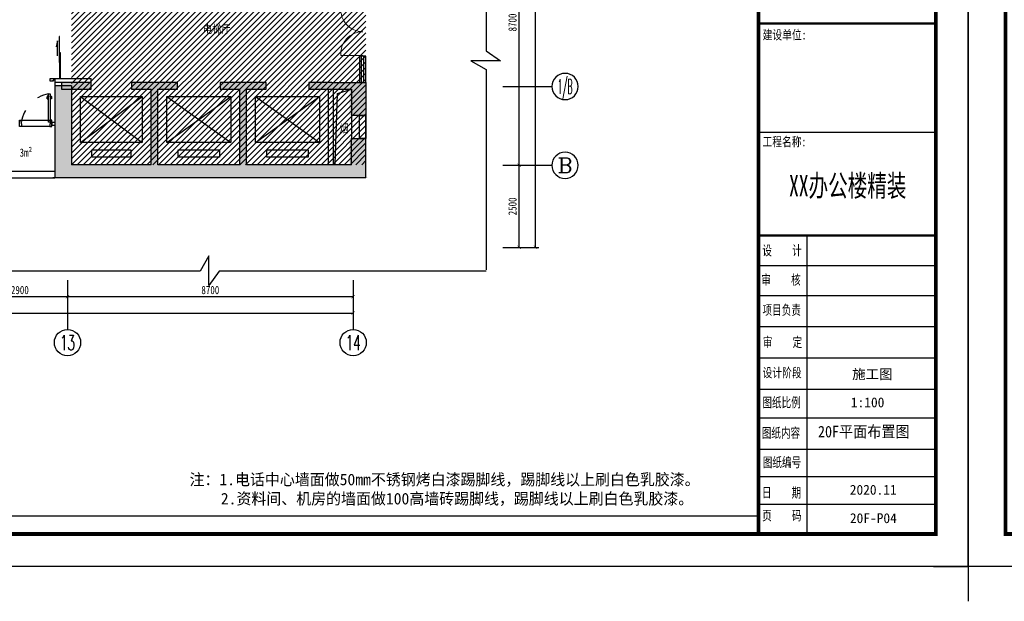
# Model space of a CAD drawing. Header units: millimetres. Extents: x -539149 to -534375, y 505028 to 505469.
# Tile 43 of 135: x -537051 to -536751, y 505028 to 505205. Entities that reach past the tile are written whole.
import ezdxf
from ezdxf.enums import TextEntityAlignment as Align

# ---------------------------------------------------------------- set-up
doc = ezdxf.new("R2010")
doc.units = ezdxf.units.MM
doc.header["$LTSCALE"] = 10
doc.linetypes.add('ACAD_ISO03W100', pattern=[30, 12, -18])
doc.linetypes.add('DASH', pattern=[0.35, 0.25, -0.1])
for name, color, linetype in [('01-井道标注', 3, 'Continuous'), ('A-建筑-原墙体', 2, 'Continuous'), ('A-建筑-新增墙体', 3, 'Continuous'), ('A-建筑-楼梯', 9, 'Continuous'), ('A-建筑-窗户', 4, 'Continuous'), ('A-建筑-轴号', 3, 'Continuous'), ('A2图框$0$E-图框', 100, 'Continuous'), ('AXIS_TEXT', 50, 'Continuous'), ('B-平面-到顶装饰造型线', 6, 'Continuous'), ('B-平面-完成面造型线', 6, 'Continuous'), ('B-平面-尺寸', 8, 'Continuous'), ('B-平面-门', 4, 'Continuous'), ('B-平面-门洞线', 8, 'Continuous'), ('DS-TEXT', 50, 'Continuous'), ('E-填充', 251, 'Continuous'), ('E-尺寸标注', 9, 'Continuous'), ('E-文本', 7, 'Continuous'), ('IDS-TEXT', 50, 'Continuous'), ('Q-立面-填充', 251, 'Continuous'), ('WINDOW', 12, 'Continuous')]:
    doc.layers.add(name, color=color, linetype=linetype)
doc.layers.add('A-批量打印图层', color=251, linetype='Continuous', plot=False)
doc.layers.add('A2图框$0$图框外线', color=1, linetype='Continuous', plot=False)
doc.styles.add('-宋体', font='txt', dxfattribs={"width": 0.8})
doc.styles.add('_TCH_AXIS', font='COMPLEX', dxfattribs={"bigfont": 'GBCBIG'})
doc.styles.add('A2图框$0$宋体', font='txt', dxfattribs={"width": 0.75})
doc.styles.add('A2图框$0$黑体', font='simhei.ttf')
doc.styles.add('ar', font='arial.ttf')
doc.styles.add('CCD_DIM', font='txt', dxfattribs={"width": 0.8})
doc.styles.add('COMPLEX', font='COMPLEX')
doc.styles.add('宋体', font='txt', dxfattribs={"width": 1.1})
doc.styles.add('黑体', font='simhei.ttf')
doc.dimstyles.new('1-1', dxfattribs={"dimscale": 0, "dimtxt": 2.5, "dimasz": 1, "dimexe": 1, "dimexo": 1, "dimgap": 0.75, "dimtad": 1, "dimdec": 0, "dimrnd": 0.004999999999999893, "dimzin": 0, "dimdsep": 46, "dimtxsty": 'CCD_DIM', "dimblk": 'ARCHTICK', "dimcen": 0.13, "dimclrd": 44, "dimclre": 44, "dimclrt": 50, "dimadec": 0, "dimazin": 0, "dimtfac": 1, "dimtdec": 0, "dimtix": 1, "dimtmove": 2, "dimatfit": 3, "dimldrblk": 'HBA_Leader_Dot', "dimfxl": 5, "dimfxlon": 1, "dimtvp": 1, "dimtolj": 1, "dimtzin": 0, "dimarcsym": 0})

# ---------------------------------------------------------------- blocks, each defined once
blk = doc.blocks.new('_AXISO')
blk.add_circle((0, 0), 0.5)
at = {"layer": 'AXIS_TEXT', "style": 'COMPLEX', "width": 1.041666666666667}
blk.add_attdef('A', text='', height=0.56, dxfattribs=at).set_placement((-0.25, -0.28), (0.25, -0.28), align=Align.FIT)
blk = doc.blocks.new('_ArchTick')
at = {"color": 0, "linetype": 'ByBlock', "const_width": 0.15}
blk.add_lwpolyline([(-0.5, -0.5), (0.5, 0.5)], dxfattribs=at)
blk = doc.blocks.new('HBA_Leader_Dot')
at = {"color": 0, "linetype": 'ByBlock'}
blk.add_line((-5, 0), (-10, 0), dxfattribs=at)
at = {"color": 0, "linetype": 'ByBlock', "const_width": 5}
blk.add_lwpolyline([(-2.5, 0, 1), (2.5, 0, 1)], format="xyb", close=True, dxfattribs=at)
blk = doc.blocks.new('sdtst')
at = {"layer": 'B-平面-门', "color": 8}
for p, q in [((862.1455602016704, -130.9683806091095), (873.0437989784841, -130.9683806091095)), ((862.1455602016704, -213.8499725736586), (862.1455602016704, -197.7670594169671)), ((873.0437989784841, -213.8499725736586), (862.1455602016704, -213.8499725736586)), ((873.0437989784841, -213.8499725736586), (873.0437989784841, -197.7670594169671)), ((885.4576769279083, -197.9680958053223), (885.4576769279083, -213.6489361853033)), ((890.4617880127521, -197.7670594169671), (885.6587133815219, -197.7670594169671)), ((890.4617880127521, -213.8499725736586), (885.6587133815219, -213.8499725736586)), ((890.4617880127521, -196.7618774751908), (890.4617880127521, -214.8551550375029)), ((891.8690429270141, -195.7566955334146), (891.466970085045, -195.7566955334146)), ((891.466970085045, -215.8603369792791), (891.8690429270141, -215.8603369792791)), ((893.4773342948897, -189.7256028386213), (893.4773342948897, -221.8914291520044)), ((895.4876984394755, -187.7152384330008), (902.1940793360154, -187.7152384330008)), ((902.1940793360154, -223.9017935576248), (895.4876984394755, -223.9017935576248)), ((902.1940793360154, -223.9017935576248), (902.1940793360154, -187.7152384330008)), ((953.9004602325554, -187.7152384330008), (947.1940793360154, -187.7152384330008)), ((947.1940793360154, -223.9017935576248), (947.1940793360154, -187.7152384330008)), ((947.1940793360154, -223.9017935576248), (953.9004602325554, -223.9017935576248)), ((955.9108243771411, -189.7256028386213), (955.9108243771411, -221.8914291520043)), ((957.5191157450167, -195.7566955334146), (957.9211885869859, -195.7566955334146)), ((957.9211885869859, -215.8603369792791), (957.5191157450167, -215.8603369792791)), ((958.9263706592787, -196.7618774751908), (958.9263706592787, -214.8551550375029)), ((958.9263706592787, -197.767059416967), (963.7294452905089, -197.767059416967)), ((958.9263706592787, -213.8499725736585), (963.7294452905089, -213.8499725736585)), ((963.9304817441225, -197.9680958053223), (963.9304817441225, -213.6489361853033)), ((987.2425984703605, -130.9683806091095), (976.3443596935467, -130.9683806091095)), ((976.3443596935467, -213.8499725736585), (976.3443596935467, -197.767059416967)), ((976.3443596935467, -213.8499725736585), (987.2425984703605, -213.8499725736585)), ((987.2425984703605, -213.8499725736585), (987.2425984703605, -197.767059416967))]:
    blk.add_line(p, q, dxfattribs=at)
for points in [[(862.036928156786, -133.1580283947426, 0.2875899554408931), (860.2282009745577, -137.1982741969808, -0.06058643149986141), (860.9386802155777, -143.9771567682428, 0.2128770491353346), (861.5650860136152, -144.6600238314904)], [(885.4670904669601, -197.9072983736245, -0.3488404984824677), (883.7717248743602, -200.2090289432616), (873.0396575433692, -200.2090289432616)], [(885.4576769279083, -213.4020590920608, 0.3116707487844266), (883.7717248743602, -211.408003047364), (873.0396575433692, -211.408003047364)], [(873.1524310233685, -133.1580283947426, -0.2875899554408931), (874.9611582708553, -137.1982741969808, 0.06058643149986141), (874.2506789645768, -143.9771567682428, -0.2128770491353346), (873.6242731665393, -144.6600238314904)], [(963.9210682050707, -197.9072983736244, 0.3488404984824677), (965.6164337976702, -200.2090289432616), (976.3485011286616, -200.2090289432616)], [(963.9304817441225, -213.4020590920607, -0.3116707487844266), (965.6164337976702, -211.408003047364), (976.3485011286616, -211.408003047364)], [(976.2357276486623, -133.1580283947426, 0.2875899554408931), (974.4270004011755, -137.1982741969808, -0.06058643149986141), (975.1374797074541, -143.9771567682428, 0.2128770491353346), (975.7638855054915, -144.6600238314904)], [(987.3512305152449, -133.1580283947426, -0.2875899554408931), (989.1599576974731, -137.1982741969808, 0.06058643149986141), (988.4494784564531, -143.9771567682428, -0.2128770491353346), (987.8230726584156, -144.6600238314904)]]:
    blk.add_lwpolyline(points, format="xyb", dxfattribs=at)
for centre, radius, start, end in [((1143.27326985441, -153.4760977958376), 282.0231161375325, 175.4224569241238, 185.8483500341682), ((846.4373180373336, -189.40133124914), 17.79703003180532, 331.9616013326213, 23.82252237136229), ((808.8163509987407, -188.1215895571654), 54.22458051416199, 349.8432909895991, 6.255651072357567), ((888.7520411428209, -189.40133124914), 17.79703003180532, 156.1774776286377, 208.0383986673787), ((926.3730082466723, -188.1215895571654), 54.22458051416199, 173.7443489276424, 190.1567090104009), ((591.9160893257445, -153.4760977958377), 282.0231161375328, 354.1516499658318, 4.577543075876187), ((219.7555917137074, -162.1586961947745), 654.207835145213, 356.8798757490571, 356.8871811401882), ((885.6587133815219, -197.9680958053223), 0.2010364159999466, 90, 180), ((885.6587133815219, -213.6489361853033), 0.2010364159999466, 180, 270), ((891.466970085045, -196.7618774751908), 1.005182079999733, 90, 180), ((891.466970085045, -214.8551550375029), 1.005182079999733, 180, 270), ((891.8690429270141, -194.1484039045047), 1.608291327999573, 270, 0), ((891.8690429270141, -217.468628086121), 1.608291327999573, 0, 90), ((895.4876984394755, -189.7256028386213), 2.010364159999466, 90, 180), ((895.4876984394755, -221.8914291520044), 2.010364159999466, 180, 270), ((953.9004602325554, -189.7256028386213), 2.010364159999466, 0, 90), ((953.9004602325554, -221.8914291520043), 2.010364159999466, 270, 0), ((957.5191157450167, -194.1484039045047), 1.608291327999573, 180, 270), ((957.5191157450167, -217.468628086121), 1.608291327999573, 90, 180), ((957.9211885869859, -196.7618774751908), 1.005182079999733, 0, 90), ((957.9211885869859, -214.8551550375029), 1.005182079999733, 270, 0), ((963.7294452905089, -197.9680958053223), 0.2010364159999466, 0, 90), ((963.7294452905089, -213.6489361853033), 0.2010364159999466, 270, 0), ((1257.472069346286, -153.4760977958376), 282.0231161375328, 175.4224569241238, 185.8483500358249), ((960.63611752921, -189.40133124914), 17.79703003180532, 331.9616013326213, 23.82252237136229), ((923.0151504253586, -188.1215895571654), 54.22458051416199, 349.8432909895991, 6.255651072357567), ((1629.632566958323, -162.1586961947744), 654.207835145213, 183.1128188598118, 183.120124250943), ((1002.950840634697, -189.40133124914), 17.79703003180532, 156.1774776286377, 208.0383986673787), ((1040.57180767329, -188.1215895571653), 54.22458051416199, 173.7443489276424, 190.1567090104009), ((706.1148888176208, -153.4760977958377), 282.0231161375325, 354.1516499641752, 4.577543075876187)]:
    blk.add_arc(centre, radius, start, end, dxfattribs=at)
blk = doc.blocks.new('A2图框')
at = {"layer": 'A2图框$0$E-图框', "color": 4}
for p, q in [((155.3847528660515, 17.49641344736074), (209.3847528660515, 17.49641344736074)), ((170.2435613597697, -104.9040732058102), (170.2435613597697, -13.95163532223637)), ((155.3847528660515, -23.08301574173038), (209.3847528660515, -23.08301574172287)), ((155.3847528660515, -32.21439616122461), (209.3847528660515, -32.21439616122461)), ((155.3847528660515, -41.73839382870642), (209.3847528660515, -41.73839382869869)), ((155.3847528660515, -41.73839382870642), (209.3847528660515, -41.73839382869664)), ((155.3847528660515, -51.24693909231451), (209.3847528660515, -51.246939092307)), ((155.3847528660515, -60.75548435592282), (209.3847528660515, -60.75548435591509)), ((155.3847528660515, -69.5096999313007), (209.3847528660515, -69.5096999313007)), ((155.3847528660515, -79.01824519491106), (209.3847528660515, -79.01824519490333)), ((155.3847528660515, -87.39546899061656), (209.3847528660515, -87.39546899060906)), ((155.3847528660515, -95.77269278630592), (209.3847528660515, -95.7726927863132))]:
    blk.add_line(p, q, dxfattribs=at)
at = {"layer": 'A2图框$0$E-图框', "color": 4, "const_width": 1.131313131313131}
blk.add_lwpolyline([(-363.4031259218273, 295.2979469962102), (209.3847528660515, 295.2979469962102), (209.3847528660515, -104.9040732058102), (-363.4031259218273, -104.9040732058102)], close=True, dxfattribs=at)
at = {"layer": 'A2图框$0$E-图框', "color": 4}
for points, const_width in [([(155.3847528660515, 295.2979469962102), (155.3847528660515, -104.9040732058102)], 1.131313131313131), ([(155.3847528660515, 50.55158213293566), (209.3847528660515, 50.55158213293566)], 0.7070707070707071), ([(155.3847528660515, -13.95163532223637), (209.3847528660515, -13.95163532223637)], 0.7070707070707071)]:
    blk.add_lwpolyline(points, dxfattribs=dict(at, const_width=const_width))
at = {"layer": 'A2图框$0$图框外线', "color": 1}
blk.add_lwpolyline([(-374.7162572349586, 305.1969368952), (219.2837427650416, 305.1969368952), (219.2837427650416, -114.8030631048), (-374.7162572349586, -114.8030631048)], close=True, dxfattribs=at)
blk.add_lwpolyline([(-374.7162572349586, 305.1969368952), (219.2837427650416, 305.1969368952), (219.2837427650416, -114.8030631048), (-374.7162572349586, -114.8030631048)], close=True, dxfattribs=at)
blk.add_lwpolyline([(-374.7162572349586, 305.1969368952), (219.2837427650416, 305.1969368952), (219.2837427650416, -114.8030631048), (-374.7162572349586, -114.8030631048)], close=True, dxfattribs=at)
for points in [[(-385.3223178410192, -114.8030631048), (-374.7162572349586, -114.8030631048), (-374.7162572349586, -125.4091237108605)], [(229.8898033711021, -114.8030631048), (219.2837427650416, -114.8030631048), (219.2837427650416, -125.4091237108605)]]:
    blk.add_lwpolyline(points, dxfattribs=at)
at = {"color": 150, "style": 'A2图框$0$黑体', "width": 0.6301269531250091}
blk.add_text('  XX办公楼精装  ', height=6.570666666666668, dxfattribs=at).set_placement((158.7468800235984, -2.107068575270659), (206.3842133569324, -2.107068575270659), align=Align.FIT)
at = {"layer": 'A2图框$0$E-图框', "color": 4, "linetype": 'Continuous', "style": 'A2图框$0$宋体', "width": 0.75}
for s, height, p in [('建设单位:', 2.828303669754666, (156.659683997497, 45.72383447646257)), ('工程名称:', 2.828303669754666, (156.6189105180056, 13.16725829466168)), ('设    计', 3, (156.5708277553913, -20.0328216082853)), ('审    核 ', 3, (156.242269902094, -28.98435755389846)), ('项目负责', 3, (156.6167017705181, -38.16420515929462)), ('审    定', 3, (156.7457078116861, -47.95449179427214)), ('设计阶段', 2.828303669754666, (156.6394542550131, -57.19136686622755)), ('图纸比例 ', 3, (156.5731725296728, -66.33222670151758)), ('图纸内容', 3, (156.3721411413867, -75.5982084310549)), ('图纸编号 ', 3, (156.6854768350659, -84.55932544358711)), ('日    期', 3, (156.4206019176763, -93.79533183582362)), ('页    码', 3, (156.513603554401, -100.7685103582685))]:
    blk.add_text(s, height=height, dxfattribs=at).set_placement(p)
blk = doc.blocks.new('ffdsaff')
at = {"layer": 'DS-TEXT', "style": 'ar', "flags": 8}
for tag, height, p in [('1:50', 1.960000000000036, (-10.50434577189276, 27.11050287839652)), ('2014.10.18', 1.960000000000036, (-6.795727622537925, 8.357108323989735)), ('P-01', 2.940000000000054, (-8.318421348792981, 1.923046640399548))]:
    blk.add_attdef(tag, text='', height=height, dxfattribs=at).set_placement(p, align=Align.RIGHT)
at = {"layer": 'DS-TEXT', "linetype": 'Continuous', "style": '黑体', "width": 1.344270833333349, "flags": 8}
blk.add_attdef('原始平面布置图', text='', height=2.352000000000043, dxfattribs=at).set_placement((-24.86257675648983, 20.61618147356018), (-2.126576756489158, 20.61618147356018), align=Align.FIT)
blk = doc.blocks.new('A3图名')
at = {"layer": 'DS-TEXT', "linetype": 'Continuous', "flags": 8}
for tag, height, style, width, p, p2 in [('平 面 布 置 图', 3, '黑体', 0.9601934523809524, (-38, 48.77244756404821), (-9, 48.77244756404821)), ('FIXTURE  &  FURNISHING  LEVEL', 2, 'ar', 0.6508573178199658, (-38.00000000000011, 44.70176375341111), (-9, 44.70176375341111))]:
    blk.add_attdef(tag, text='', height=height, dxfattribs=dict(at, style=style, width=width)).set_placement(p, p2, align=Align.FIT)
at = {"layer": 'DS-TEXT', "style": 'ar', "flags": 8}
for tag, height, p in [('1:50', 2, (-9.5, 30.10431590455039)), ('RC-405', 3, (-9.5, 11.50327087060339))]:
    blk.add_attdef(tag, text='', height=height, dxfattribs=at).set_placement(p, align=Align.RIGHT)

msp = doc.modelspace()

# ---------------------------------------------------------------- hatches: boundary and pattern name
at = {"layer": 'E-填充', "ltscale": 0.01}
for points in [[(-537040.0732111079, 505184.8988039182), (-537040.0732111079, 505156.8986505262), (-537035.0732111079, 505160.8986505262), (-537035.0732111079, 505184.8988039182)], [(-537038.0732111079, 505183.8986509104), (-537029.0732111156, 505183.8986509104), (-537029.0732111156, 505185.8986509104), (-537038.0732111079, 505185.8986509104)], [(-537009.7732111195, 505185.8986509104), (-537016.7732111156, 505185.8986509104), (-537016.7732111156, 505183.8986509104), (-537010.7732111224, 505183.8986509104), (-537009.7732111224, 505184.565317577)], [(-537009.7732111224, 505159.5653171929), (-537008.7732111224, 505160.8986505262), (-537008.7732111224, 505183.8986509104), (-537009.7732111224, 505184.565317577), (-537010.7732111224, 505183.8986509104), (-537010.7732111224, 505160.8986505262)], [(-537008.7732111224, 505183.8986509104), (-537002.7732111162, 505183.8986509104), (-537002.7732111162, 505185.8986509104), (-537009.7732111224, 505185.8986509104), (-537009.7732111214, 505184.565317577)], [(-536982.7732111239, 505185.8986509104), (-536989.7732111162, 505185.8986509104), (-536989.7732111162, 505183.8986509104), (-536983.7732111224, 505183.8986509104), (-536982.7732111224, 505184.565317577)], [(-536982.7732111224, 505159.5653171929), (-536981.7732111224, 505160.8986505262), (-536981.7732111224, 505183.8986509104), (-536982.7732111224, 505184.565317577), (-536983.7732111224, 505183.8986509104), (-536983.7732111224, 505160.8986505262)], [(-536981.7732111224, 505183.8986509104), (-536975.7732111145, 505183.8986509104), (-536975.7732111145, 505185.8986509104), (-536982.7732111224, 505185.8986509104), (-536982.7732111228, 505184.565317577)], [(-536955.7732111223, 505185.8986509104), (-536962.7732111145, 505185.8986509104), (-536962.7732111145, 505183.8986509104), (-536955.7732111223, 505183.8986509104)], [(-536955.7732111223, 505185.8986509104), (-536955.7732111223, 505183.8986509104), (-536949.7732110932, 505183.8986509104), (-536944.7732110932, 505185.8986509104)], [(-536945.3732110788, 505185.8986509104), (-536950.3732110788, 505183.8986509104), (-536950.3732110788, 505175.8987272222), (-536945.3732110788, 505175.8987272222)], [(-536950.3732110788, 505160.8986505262), (-536945.3732110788, 505156.8986505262), (-536945.3732110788, 505168.8987272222), (-536950.3732110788, 505168.8987272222)], [(-537040.0732111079, 505157.4586505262), (-537040.0732111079, 505156.8986505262), (-537009.7732111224, 505156.8986505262), (-537009.7732111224, 505159.5653171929), (-537010.7732111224, 505160.8986505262), (-537035.7732111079, 505160.8986505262)], [(-536982.7732111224, 505159.5653171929), (-536983.7732111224, 505160.8986505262), (-537008.7732111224, 505160.8986505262), (-537009.7732111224, 505159.5653171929), (-537009.7732111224, 505156.8986505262), (-536982.7732111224, 505156.8986505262)], [(-536955.7732111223, 505156.8986505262), (-536955.7732111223, 505160.8986505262), (-536981.7732111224, 505160.8986505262), (-536982.7732111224, 505159.5653171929), (-536982.7732111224, 505156.8986505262)], [(-536944.7732110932, 505156.8986505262), (-536949.7732110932, 505160.8986505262), (-536955.7732111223, 505160.8986505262), (-536955.7732111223, 505156.8986505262)]]:
    msp.add_hatch(color=256, dxfattribs=at).paths.add_polyline_path(points)
at = {"layer": 'Q-立面-填充', "ltscale": 0.005}
h = msp.add_hatch(dxfattribs=at)
h.set_pattern_fill('ANSI31', color=256, scale=1000, style=0)
h.set_pattern_definition([(44.99999999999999, (-537035.0732111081, 505160.8986505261), (-0.8838834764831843, 0.8838834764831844), [])])
h.paths.add_polyline_path([(-537035.0732111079, 505160.8986505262), (-537035.0732111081, 505273.0986509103), (-536945.3732110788, 505273.0986509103), (-536945.3732111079, 505329.0986509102), (-536921.3732111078, 505329.0986509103), (-536921.3732111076, 505244.5986512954), (-536945.3732110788, 505244.5986512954), (-536945.3732110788, 505160.8986505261)])

# ---------------------------------------------------------------- linework, layer by layer
at = {"ltscale": 0.01}
msp.add_line((-536949.7732110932, 505175.8987272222, 0.06894340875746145), (-536949.7732110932, 505168.8987272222, 0.06894340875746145), dxfattribs=at)
at = {"color": 3}
msp.add_line((-537344.6483519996, 505053.9086469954), (-536825.8604732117, 505053.9086469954), dxfattribs=at)
at = {"color": 1, "ltscale": 0.01, "elevation": 0.06894340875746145}
for points in [[(-536908.7511943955, 505323.1056934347), (-536908.7511943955, 505195.5856303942), (-536904.382945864, 505192.5094048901), (-536913.487582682, 505192.5094048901), (-536908.7511943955, 505189.8700850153), (-536908.7511943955, 505128.8310061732)], [(-536908.7511943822, 505128.4310824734), (-536990.1297750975, 505128.4310824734), (-536993.2060006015, 505124.0628339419), (-536993.2060006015, 505133.16747076), (-536995.8453204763, 505128.4310824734), (-537084.2474779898, 505128.4310824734)]]:
    msp.add_lwpolyline(points, dxfattribs=at)
at = {"layer": '01-井道标注', "ltscale": 0.01, "elevation": 0.06894340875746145}
msp.add_lwpolyline([(-536954.7732111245, 505160.9072129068), (-536954.0723459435, 505182.5640695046), (-536949.7732108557, 505183.9066873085)], dxfattribs=at)
at = {"layer": 'A-建筑-原墙体', "ltscale": 0.01}
for p, q in [((-537029.0732111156, 505185.8986509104, 0.06894340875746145), (-537029.0732111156, 505187.1486509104, 0.06894340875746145)), ((-537029.0732111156, 505185.8986509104, 0.06894340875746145), (-537040.0732111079, 505185.8986509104, 0.06894340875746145)), ((-537040.0732111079, 505185.8986509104, 0.06894340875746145), (-537040.0732111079, 505156.8986505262, 0.06894340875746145)), ((-537035.0732111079, 505184.8988039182, 0.06894340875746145), (-537040.0732111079, 505184.8988039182, 0.06894340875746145)), ((-537038.0732111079, 505185.8986509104, 0.06894340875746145), (-537038.0732111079, 505183.8986509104, 0.06894340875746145)), ((-537038.0732111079, 505183.8986509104, 0.06894340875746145), (-537029.0732111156, 505183.8986509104, 0.06894340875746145)), ((-537035.0732111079, 505184.8988039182, 0.06894340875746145), (-537035.0732111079, 505160.8986505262, 0.06894340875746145)), ((-537029.0732111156, 505183.8986509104, 0.06894340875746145), (-537029.0732111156, 505185.8986509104, 0.06894340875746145)), ((-537009.7732111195, 505185.8986509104, 0.06894340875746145), (-537016.7732111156, 505185.8986509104, 0.06894340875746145)), ((-537016.7732111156, 505185.8986509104, 0.06894340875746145), (-537016.7732111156, 505183.8986509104, 0.06894340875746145)), ((-537016.7732111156, 505183.8986509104, 0.06894340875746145), (-537010.7732111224, 505183.8986509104, 0.06894340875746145)), ((-537010.7732111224, 505160.8986505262, 0.06894340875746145), (-537010.7732111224, 505183.8986509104, 0.06894340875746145)), ((-537002.7732111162, 505185.8986509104, 0.06894340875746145), (-537009.7732111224, 505185.8986509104, 0.06894340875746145)), ((-537008.7732111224, 505160.8986505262, 0.06894340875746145), (-537008.7732111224, 505183.8986509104, 0.06894340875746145)), ((-537008.7732111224, 505183.8986509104, 0.06894340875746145), (-537002.7732111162, 505183.8986509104, 0.06894340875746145)), ((-537002.7732111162, 505183.8986509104, 0.06894340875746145), (-537002.7732111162, 505185.8986509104, 0.06894340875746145)), ((-536982.7732111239, 505185.8986509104, 0.06894340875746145), (-536989.7732111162, 505185.8986509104, 0.06894340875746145)), ((-536989.7732111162, 505185.8986509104, 0.06894340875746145), (-536989.7732111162, 505183.8986509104, 0.06894340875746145)), ((-536989.7732111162, 505183.8986509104, 0.06894340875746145), (-536983.7732111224, 505183.8986509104, 0.06894340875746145)), ((-536983.7732111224, 505160.8986505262, 0.06894340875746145), (-536983.7732111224, 505183.8986509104, 0.06894340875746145)), ((-536975.7732111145, 505185.8986509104, 0.06894340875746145), (-536982.7732111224, 505185.8986509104, 0.06894340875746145)), ((-536981.7732111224, 505160.8986505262, 0.06894340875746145), (-536981.7732111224, 505183.8986509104, 0.06894340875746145)), ((-536981.7732111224, 505183.8986509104, 0.06894340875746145), (-536975.7732111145, 505183.8986509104, 0.06894340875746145)), ((-536975.7732111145, 505183.8986509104, 0.06894340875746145), (-536975.7732111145, 505185.8986509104, 0.06894340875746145)), ((-536955.7732111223, 505185.8986509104, 0.06894340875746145), (-536962.7732111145, 505185.8986509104, 0.06894340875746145)), ((-536962.7732111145, 505185.8986509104, 0.06894340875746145), (-536962.7732111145, 505183.8986509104, 0.06894340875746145)), ((-536962.7732111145, 505183.8986509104, 0.06894340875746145), (-536955.7732111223, 505183.8986509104, 0.06894340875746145)), ((-536956.7732111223, 505160.8986505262, 0.06894340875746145), (-536956.7732111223, 505183.8986509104, 0.06894340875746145)), ((-536955.7732111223, 505185.8986509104, 0.06894340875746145), (-536945.3732110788, 505185.8986509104, 0.06894340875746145)), ((-536955.7732111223, 505183.8986509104, 0.06894340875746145), (-536949.7732110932, 505183.8986509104, 0.06894340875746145)), ((-536955.2732111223, 505160.8986505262, 0.06894340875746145), (-536955.2732111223, 505183.8986509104, 0.06894340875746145)), ((-536949.7732110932, 505183.8986509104, 0.06894340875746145), (-536949.7732110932, 505175.8987272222, 0.06894340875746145)), ((-536945.3732110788, 505185.8986509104, 0.06894340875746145), (-536945.3732110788, 505175.8987272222, 0.06894340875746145)), ((-536945.3732110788, 505175.8987272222, 0.06894340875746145), (-536949.7732110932, 505175.8987272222, 0.06894340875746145)), ((-536945.3732110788, 505175.8987272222, 0.06894340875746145), (-536947.3732110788, 505175.8987272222, 0.06894340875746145)), ((-536947.3732110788, 505168.8987272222, 0.06894340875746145), (-536947.3732110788, 505175.8987272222, 0.06894340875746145)), ((-536947.3732110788, 505175.8987272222, 0.06894340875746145), (-536945.3732110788, 505175.8987272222, 0.06894340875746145)), ((-536945.3732110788, 505175.8987272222, 0.06894340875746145), (-536945.3732110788, 505168.8987272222, 0.06894340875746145)), ((-536949.7732110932, 505160.8986505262, 0.06894340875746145), (-536949.7732110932, 505168.8987272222, 0.06894340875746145)), ((-536949.7732110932, 505168.8987272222, 0.06894340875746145), (-536945.3732110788, 505168.8987272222, 0.06894340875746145)), ((-536945.3732110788, 505168.8987272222, 0.06894340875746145), (-536947.3732110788, 505168.8987272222, 0.06894340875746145)), ((-536945.3732110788, 505168.8987272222, 0.06894340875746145), (-536947.3732110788, 505168.8987272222, 0.06894340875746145)), ((-536945.3732110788, 505156.8986505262, 0.06894340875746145), (-536945.3732110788, 505168.8987272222, 0.06894340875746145)), ((-537010.7732111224, 505160.8986505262, 0.06894340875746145), (-537035.0732111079, 505160.8986505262, 0.06894340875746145)), ((-536983.7732111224, 505160.8986505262, 0.06894340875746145), (-537008.7732111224, 505160.8986505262, 0.06894340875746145)), ((-536955.7732111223, 505160.8986505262, 0.06894340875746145), (-536981.7732111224, 505160.8986505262, 0.06894340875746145)), ((-536949.7732110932, 505160.8986505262, 0.06894340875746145), (-536955.7732111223, 505160.8986505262, 0.06894340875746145)), ((-537064.4732110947, 505158.8986509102, 0.06894340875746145), (-537040.0732111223, 505158.8986509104, 0.06894340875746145)), ((-537064.4732110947, 505156.8986509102, 0.06894340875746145), (-537040.0732111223, 505156.8986509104, 0.06894340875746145)), ((-536945.3732110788, 505156.8986505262, 0.06894340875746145), (-537040.7816377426, 505156.8986505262, 0.06894340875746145)), ((-537040.0732111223, 505158.8986509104, 0.06894340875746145), (-537040.0732111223, 505156.8986509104, 0.06894340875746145))]:
    msp.add_line(p, q, dxfattribs=at)
at = {"layer": 'A-建筑-新增墙体', "ltscale": 0.01}
for p, q in [((-537041.0732111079, 505173.7986508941, 0.06894340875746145), (-537040.0732111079, 505173.7986508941, 0.06894340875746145)), ((-537041.0732111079, 505173.798650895, 0.06894340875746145), (-537041.0732111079, 505172.798650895, 0.06894340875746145)), ((-537040.0732111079, 505172.7983981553, 0.06894340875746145), (-537041.0732111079, 505172.7984078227, 0.06894340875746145))]:
    msp.add_line(p, q, dxfattribs=at)
at = {"layer": 'A-建筑-楼梯', "ltscale": 0.01}
for p, q in [((-537032.3232111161, 505167.6486508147, 0.06894340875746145), (-537032.3232111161, 505181.6486508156, 0.06894340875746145)), ((-537032.3232111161, 505181.6486508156, 0.06894340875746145), (-537013.5232111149, 505181.6486508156, 0.06894340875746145)), ((-537032.3232111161, 505167.6486508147, 0.06894340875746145), (-537013.5232111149, 505181.6486508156, 0.06894340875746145)), ((-537032.3232111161, 505181.6486508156, 0.06894340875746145), (-537013.5232111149, 505167.6486508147, 0.06894340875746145)), ((-537013.5232111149, 505181.6486508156, 0.06894340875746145), (-537013.5232111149, 505167.6486508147, 0.06894340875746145)), ((-537006.0232111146, 505167.6486393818, 0.06894340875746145), (-537006.0232111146, 505181.6486393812, 0.06894340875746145)), ((-537006.0232111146, 505181.6486393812, 0.06894340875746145), (-536986.5232111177, 505181.6486393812, 0.06894340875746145)), ((-537006.0232111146, 505167.6486393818, 0.06894340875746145), (-536986.5232111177, 505181.6486393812, 0.06894340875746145)), ((-537006.0232111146, 505181.6486393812, 0.06894340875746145), (-536986.5232111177, 505167.6486393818, 0.06894340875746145)), ((-536986.5232111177, 505181.6486393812, 0.06894340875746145), (-536986.5232111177, 505167.6486393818, 0.06894340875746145)), ((-536979.023211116, 505167.6481930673, 0.06894340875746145), (-536979.023211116, 505181.6481930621, 0.06894340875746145)), ((-536979.023211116, 505181.6481930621, 0.06894340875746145), (-536959.523211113, 505181.6481930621, 0.06894340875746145)), ((-536979.023211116, 505167.6481930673, 0.06894340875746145), (-536959.523211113, 505181.6481930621, 0.06894340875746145)), ((-536979.023211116, 505181.6481930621, 0.06894340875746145), (-536959.523211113, 505167.6481930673, 0.06894340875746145)), ((-536959.523211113, 505181.6481930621, 0.06894340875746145), (-536959.523211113, 505167.6481930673, 0.06894340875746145)), ((-537013.5232111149, 505167.6486508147, 0.06894340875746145), (-537032.3232111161, 505167.6486508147, 0.06894340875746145)), ((-537028.8232111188, 505163.1486506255, 0.06894340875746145), (-537028.8232111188, 505165.3986507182, 0.06894340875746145)), ((-537028.8232111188, 505165.3986507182, 0.06894340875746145), (-537017.0232111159, 505165.3986507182, 0.06894340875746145)), ((-537017.0232111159, 505165.3986507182, 0.06894340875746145), (-537017.0232111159, 505163.1486506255, 0.06894340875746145)), ((-536986.5232111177, 505167.6486393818, 0.06894340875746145), (-537006.0232111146, 505167.6486393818, 0.06894340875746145)), ((-537002.5232111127, 505163.148646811, 0.06894340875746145), (-537002.5232111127, 505165.3986430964, 0.06894340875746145)), ((-537002.5232111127, 505165.3986430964, 0.06894340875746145), (-536990.0232111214, 505165.3986430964, 0.06894340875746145)), ((-536990.0232111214, 505165.3986430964, 0.06894340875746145), (-536990.0232111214, 505163.148646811, 0.06894340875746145)), ((-536959.523211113, 505167.6481930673, 0.06894340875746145), (-536979.023211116, 505167.6481930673, 0.06894340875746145)), ((-536975.5232111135, 505163.1484980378, 0.06894340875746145), (-536975.5232111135, 505165.3983455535, 0.06894340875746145)), ((-536975.5232111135, 505165.3983455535, 0.06894340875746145), (-536963.0232111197, 505165.3983455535, 0.06894340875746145)), ((-536963.0232111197, 505165.3983455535, 0.06894340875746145), (-536963.0232111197, 505163.1484980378, 0.06894340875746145)), ((-537017.0232111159, 505163.1486506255, 0.06894340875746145), (-537028.8232111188, 505163.1486506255, 0.06894340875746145)), ((-536990.0232111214, 505163.148646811, 0.06894340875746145), (-537002.5232111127, 505163.148646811, 0.06894340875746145)), ((-536963.0232111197, 505163.1484980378, 0.06894340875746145), (-536975.5232111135, 505163.1484980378, 0.06894340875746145))]:
    msp.add_line(p, q, dxfattribs=at)
at = {"layer": 'A-建筑-窗户', "ltscale": 0.01}
for p, q in [((-536945.3732110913, 505193.8986509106, 0.06894340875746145), (-536947.3732110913, 505193.8986509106, 0.06894340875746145)), ((-536947.3732110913, 505193.8986509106, 0.06894340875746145), (-536947.3732110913, 505185.8986509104, 0.06894340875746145)), ((-536946.7065444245, 505185.8986509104, 0.06894340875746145), (-536946.7065444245, 505193.8986509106, 0.06894340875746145)), ((-536946.0398777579, 505185.8986509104, 0.06894340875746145), (-536946.0398777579, 505193.8986509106, 0.06894340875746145)), ((-536945.3732110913, 505185.8986509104, 0.06894340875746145), (-536945.3732110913, 505193.8986509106, 0.06894340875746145))]:
    msp.add_line(p, q, dxfattribs=at)
at = {"layer": 'A-建筑-轴号', "ltscale": 0.01}
for p, q in [((-536903.7511943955, 505184.6987272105, 0.06894340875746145), (-536888.7511943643, 505184.6987272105, 0.06894340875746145)), ((-536903.7511943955, 505160.6987272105, 0.06894340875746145), (-536888.7511943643, 505160.6987272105, 0.06894340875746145)), ((-537036.2732111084, 505125.6986509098, 0.06894340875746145), (-537036.2732111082, 505110.6986509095, 0.06894340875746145)), ((-536949.2732111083, 505125.6986509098, 0.06894340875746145), (-536949.2732111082, 505110.6986509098, 0.06894340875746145))]:
    msp.add_line(p, q, dxfattribs=at)
at = {"layer": 'A-批量打印图层'}
for points in [[(-537355.9614833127, 505458.5096570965), (-536761.9614833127, 505458.5096570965), (-536761.9614833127, 505038.5096570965), (-537355.9614833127, 505038.5096570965)], [(-536761.9614833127, 505458.5096570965), (-536167.9614833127, 505458.5096570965), (-536167.9614833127, 505038.5096570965), (-536761.9614833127, 505038.5096570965)]]:
    msp.add_lwpolyline(points, close=True, dxfattribs=at)
at = {"layer": 'B-平面-到顶装饰造型线', "color": 4, "ltscale": 0.01, "elevation": 0.06894340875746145}
msp.add_lwpolyline([(-537038.6382091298, 505195.0486509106), (-537038.5082091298, 505195.0486509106), (-537038.4982091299, 505195.0386509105), (-537038.4982091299, 505187.1586509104), (-537038.5082091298, 505187.1486509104), (-537038.6382091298, 505187.1486509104), (-537038.6482091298, 505187.1586509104), (-537038.6482091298, 505195.0386509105)], close=True, dxfattribs=at)
at = {"layer": 'B-平面-完成面造型线', "ltscale": 0.01}
for p, q in [((-537041.5732091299, 505187.1486509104, 0.06894340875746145), (-537029.0732111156, 505187.1486509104, 0.06894340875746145)), ((-537041.5732091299, 505186.3486509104, 0.06894340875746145), (-537041.5732091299, 505187.1486509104, 0.06894340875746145)), ((-537040.5732111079, 505186.3486509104, 0.06894340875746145), (-537041.5732091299, 505186.3486509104, 0.06894340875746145)), ((-537040.0732111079, 505186.6486509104, 0.06894340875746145), (-537040.6732111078, 505186.6486509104, 0.06894340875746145)), ((-537040.5732111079, 505186.3486509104, 0.06894340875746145), (-537040.6732111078, 505186.6486509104, 0.06894340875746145)), ((-537040.0732111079, 505187.1486509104, 0.06894340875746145), (-537040.0732111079, 505185.8986509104, 0.06894340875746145))]:
    msp.add_line(p, q, dxfattribs=at)
at = {"layer": 'B-平面-完成面造型线', "ltscale": 0.01, "elevation": 0.06894340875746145}
for points in [[(-537050.4732111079, 505173.7986508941), (-537050.3732111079, 505173.7986508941), (-537050.3732111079, 505173.2986508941), (-537050.2732111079, 505173.2986508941), (-537050.2732111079, 505172.4986508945), (-537050.8732111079, 505172.4986508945), (-537050.8732111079, 505174.4986508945), (-537050.4732111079, 505174.4986508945), (-537050.4732111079, 505173.7986508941)], [(-537041.4732111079, 505173.7986508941), (-537041.5732111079, 505173.7986508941), (-537041.5732111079, 505173.2986508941), (-537041.6732111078, 505173.2986508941), (-537041.6732111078, 505172.4986508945), (-537041.0732111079, 505172.4986508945), (-537041.0732111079, 505174.4986508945), (-537041.4732111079, 505174.4986508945), (-537041.4732111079, 505173.7986508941)]]:
    msp.add_lwpolyline(points, dxfattribs=at)
at = {"layer": 'B-平面-门', "lineweight": 13, "ltscale": 0.01, "extrusion": (0, 0, -1)}
msp.add_line((-536946.3732110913, 505194.1236509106, 0.06894340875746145), (-536953.0482111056, 505194.1236509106, 0.06894340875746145), dxfattribs=at)
at = {"layer": 'B-平面-门', "ltscale": 0.01, "elevation": 0.06894340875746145}
msp.add_lwpolyline([(-537039.2982091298, 505194.0243560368), (-537039.2982091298, 505198.6229457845), (-537039.7426735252, 505196.820088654)], dxfattribs=at)
for points in [[(-537038.7082091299, 505199.8986509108), (-537038.7882091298, 505199.8986509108), (-537038.7982091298, 505199.8886509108), (-537038.7982091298, 505192.0086509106), (-537038.7882091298, 505191.9986509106), (-537038.7082091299, 505191.9986509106), (-537038.6982091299, 505192.0086509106), (-537038.6982091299, 505199.8886509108)], [(-537041.5732111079, 505182.498650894), (-537041.5732111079, 505173.7986508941), (-537042.0232111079, 505173.7986508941), (-537042.0232111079, 505182.498650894)]]:
    msp.add_lwpolyline(points, close=True, dxfattribs=at)
at = {"layer": 'B-平面-门', "lineweight": 13, "ltscale": 0.01, "extrusion": (0, 0, -1)}
for centre, radius, start, end in [((536946.2820614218, 505208.182025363, -0.06894340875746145), 6.783986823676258, 270.7698495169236, 4.155783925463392), ((536946.2820614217, 505194.6152764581, -0.06894340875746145), 6.783986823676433, 355.8442160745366, 89.23015048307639)]:
    msp.add_arc(centre, radius, start, end, dxfattribs=at)
at = {"layer": 'B-平面-门', "color": 8, "linetype": 'ACAD_ISO03W100', "ltscale": 0.03}
msp.add_arc((-537040.0822167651, 505172.3797154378, 0.06894340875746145), 10.30341272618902, 100.8584699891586, 172.0843499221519, dxfattribs=at)
at = {"layer": 'B-平面-门洞线', "color": 8, "ltscale": 0.01}
for p, q in [((-537050.4732111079, 505174.4986508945, 0.06894340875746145), (-537041.4732111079, 505174.4986508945, 0.06894340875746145)), ((-537041.6732111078, 505172.4986508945, 0.06894340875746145), (-537050.2732111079, 505172.4986508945, 0.06894340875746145))]:
    msp.add_line(p, q, dxfattribs=at)
at = {"layer": 'WINDOW', "linetype": 'DASH', "ltscale": 0.01}
for p, q in [((-536945.3732110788, 505175.8987272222, 0.06894340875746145), (-536947.3732110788, 505175.8987272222, 0.06894340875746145)), ((-536945.3732110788, 505175.8987272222, 0.06894340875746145), (-536947.3732110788, 505175.8987272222, 0.06894340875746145)), ((-536947.3732110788, 505168.8987272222, 0.06894340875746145), (-536945.3732110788, 505168.8987272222, 0.06894340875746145)), ((-536947.3732110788, 505168.8987272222, 0.06894340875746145), (-536945.3732110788, 505168.8987272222, 0.06894340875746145))]:
    msp.add_line(p, q, dxfattribs=at)
at = {"layer": 'WINDOW', "ltscale": 0.01}
for p, q in [((-536947.3732110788, 505168.8987272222, 0.06894340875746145), (-536947.3732110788, 505175.8987272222, 0.06894340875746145)), ((-536947.3732110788, 505168.8987272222, 0.06894340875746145), (-536947.3732110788, 505175.8987272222, 0.06894340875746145)), ((-536945.3732110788, 505168.8987272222, 0.06894340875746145), (-536945.3732110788, 505175.8987272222, 0.06894340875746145)), ((-536945.3732110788, 505168.8987272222, 0.06894340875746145), (-536945.3732110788, 505175.8987272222, 0.06894340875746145))]:
    msp.add_line(p, q, dxfattribs=at)

# ---------------------------------------------------------------- block references
ref = msp.add_blockref('A3图名', (-536767.837856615, 505029.3375463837), dxfattribs=dict(xscale=1.362294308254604, yscale=1.362294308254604, zscale=1.362294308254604))
ref.add_attrib('平 面 布 置 图', '施工图', dxfattribs={"layer": 'IDS-TEXT', "linetype": 'Continuous', "height": 3, "style": '黑体'}).set_placement((-536797.3164762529, 505094.6850070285), align=Align.BOTTOM_LEFT)
at = {"layer": 'A-建筑-窗户', "ltscale": 0.5}
for p in [(-536981.2452260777, 505153.3127202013), (-536387.2452260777, 505153.3127202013)]:
    msp.add_blockref('A2图框', p, dxfattribs=at)
at = {"layer": 'A-建筑-轴号', "ltscale": 0.01}
ref = msp.add_blockref('_AXISO', (-536884.7511943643, 505184.6987272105, 0.06894340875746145), dxfattribs=dict(at, xscale=-8, yscale=8, zscale=8))
ref.add_attrib('A', '1/B', dxfattribs={"layer": 'AXIS_TEXT', "height": 4.525483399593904, "style": '_TCH_AXIS', "width": 0.3888888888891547}).set_placement((-536887.0139360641, 505182.4359855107, 0.06894340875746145), (-536882.4884526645, 505182.4359855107, 0.06894340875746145), align=Align.FIT)
ref = msp.add_blockref('_AXISO', (-536884.7511943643, 505160.6987272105, 0.06894340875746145), dxfattribs=dict(at, xscale=-8, yscale=8, zscale=8))
ref.add_attrib('A', 'B', dxfattribs={"layer": 'AXIS_TEXT', "height": 4.525483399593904, "style": '_TCH_AXIS', "width": 1.235294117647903}).set_placement((-536887.0139360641, 505158.4359855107, 0.06894340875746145), (-536882.4884526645, 505158.4359855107, 0.06894340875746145), align=Align.FIT)
ref = msp.add_blockref('_AXISO', (-537036.2732111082, 505106.6986509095, 0.06894340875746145), dxfattribs=dict(at, xscale=8, yscale=8, zscale=8))
ref.add_attrib('A', '13', dxfattribs={"layer": 'AXIS_TEXT', "height": 4.525483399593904, "style": '_TCH_AXIS', "width": 0.7241379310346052}).set_placement((-537038.535952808, 505104.4359092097, 0.06894340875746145), (-537034.0104694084, 505104.4359092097, 0.06894340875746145), align=Align.FIT)
ref = msp.add_blockref('_AXISO', (-536949.273211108, 505106.6986509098, 0.06894340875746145), dxfattribs=dict(at, xscale=8, yscale=8, zscale=8))
ref.add_attrib('A', '14', dxfattribs={"layer": 'AXIS_TEXT', "height": 4.525483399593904, "style": '_TCH_AXIS', "width": 0.6774193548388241}).set_placement((-536951.5359528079, 505104.43590921, 0.06894340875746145), (-536947.0104694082, 505104.43590921, 0.06894340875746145), align=Align.FIT)
at = {"layer": 'B-平面-门', "ltscale": 0.01, "extrusion": (0, 0, -1), "xscale": 0.01, "yscale": 0.01, "zscale": -0.01, "rotation": 180}
msp.add_blockref('sdtst', (537051.0451519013, 505179.6696329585, -0.06894340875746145), dxfattribs=at)
at = {"layer": 'E-尺寸标注'}
ref = msp.add_blockref('ffdsaff', (-536774.7899981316, 505048.7172789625), dxfattribs=dict(at, xscale=1.362294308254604, yscale=1.362294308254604, zscale=1.362294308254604))
ref.add_attrib('原始平面布置图', '20F平面布置图', dxfattribs={"layer": 'DS-TEXT', "linetype": 'Continuous', "height": 3.5, "style": '黑体', "width": 0.9}).set_placement((-536807.7434136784, 505076.8025856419), align=Align.BOTTOM_LEFT)
ref.add_attrib('1:50', '1:100', dxfattribs={"layer": 'DS-TEXT', "height": 3, "style": '黑体'}).set_placement((-536787.5190440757, 505086.0909707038), align=Align.BOTTOM_RIGHT)
ref.add_attrib('2014.10.18', '2020.11', dxfattribs={"layer": 'DS-TEXT', "height": 3, "style": '黑体'}).set_placement((-536783.7748822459, 505059.4802822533), align=Align.BOTTOM_RIGHT)
ref.add_attrib('P-01', '20F-P04', dxfattribs={"layer": 'DS-TEXT', "height": 3, "style": '黑体'}).set_placement((-536783.7382269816, 505050.8264222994), align=Align.BOTTOM_RIGHT)

# ---------------------------------------------------------------- texts
at = {"layer": 'E-文本', "style": '宋体', "width": 0.8}
for s, p in [('电梯厅', (-536995.0188819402, 505200.8970761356, 0.06894340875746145)), ('烟', (-536953.4680491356, 505170.670391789, 0.06894340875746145)), ('3m²', (-537050.8547887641, 505163.3222049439, 0.06894340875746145))]:
    msp.add_text(s, height=2.5, dxfattribs=at).set_placement(p)
at = {"layer": 'E-文本', "insert": (-536999.1090006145, 505056.9137105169), "char_height": 3.5, "width": 214.0080033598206, "attachment_point": 7, "style": '-宋体'}
msp.add_mtext('{\\W1;注：1.电话中心墙面做50mm不锈钢烤白漆踢脚线，踢脚线以上刷白色乳胶漆。\\P    2.资料间、机房的墙面做100高墙砖踢脚线，踢脚线以上刷白色乳胶漆。}', dxfattribs=at)

# ---------------------------------------------------------------- dimensions: what is measured, and where the dimension line sits
at = {"layer": 'B-平面-尺寸', "ltscale": 0.01}
for p1, p2, distance in [((-536908.7511943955, 505135.6987272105, 0.06894340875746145), (-536908.7511943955, 505365.1987272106, 0.06894340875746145), -15), ((-536908.7511943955, 505160.6987272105, 0.06894340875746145), (-536908.7511943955, 505247.6987272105, 0.06894340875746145), -10), ((-536908.7511943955, 505135.6987272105, 0.06894340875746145), (-536908.7511943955, 505160.6987272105, 0.06894340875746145), -10), ((-537279.2732111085, 505130.698650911, 0.06894340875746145), (-536949.2732111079, 505130.698650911, 0.06894340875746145), -15.000000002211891), ((-537065.2732111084, 505130.6986509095, 0.06894340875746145), (-537036.273211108, 505130.6986509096, 0.06894340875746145), -10), ((-537036.273211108, 505130.6986509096, 0.06894340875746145), (-536949.2732111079, 505130.69865091, 0.06894340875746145), -10.000000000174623)]:
    msp.add_aligned_dim(p1=p1, p2=p2, distance=distance, dimstyle='1-1', override={"dimscale": 0.9999999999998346, "dimlfac": 100}, dxfattribs=at).render()

doc.saveas('drawing.dxf')
